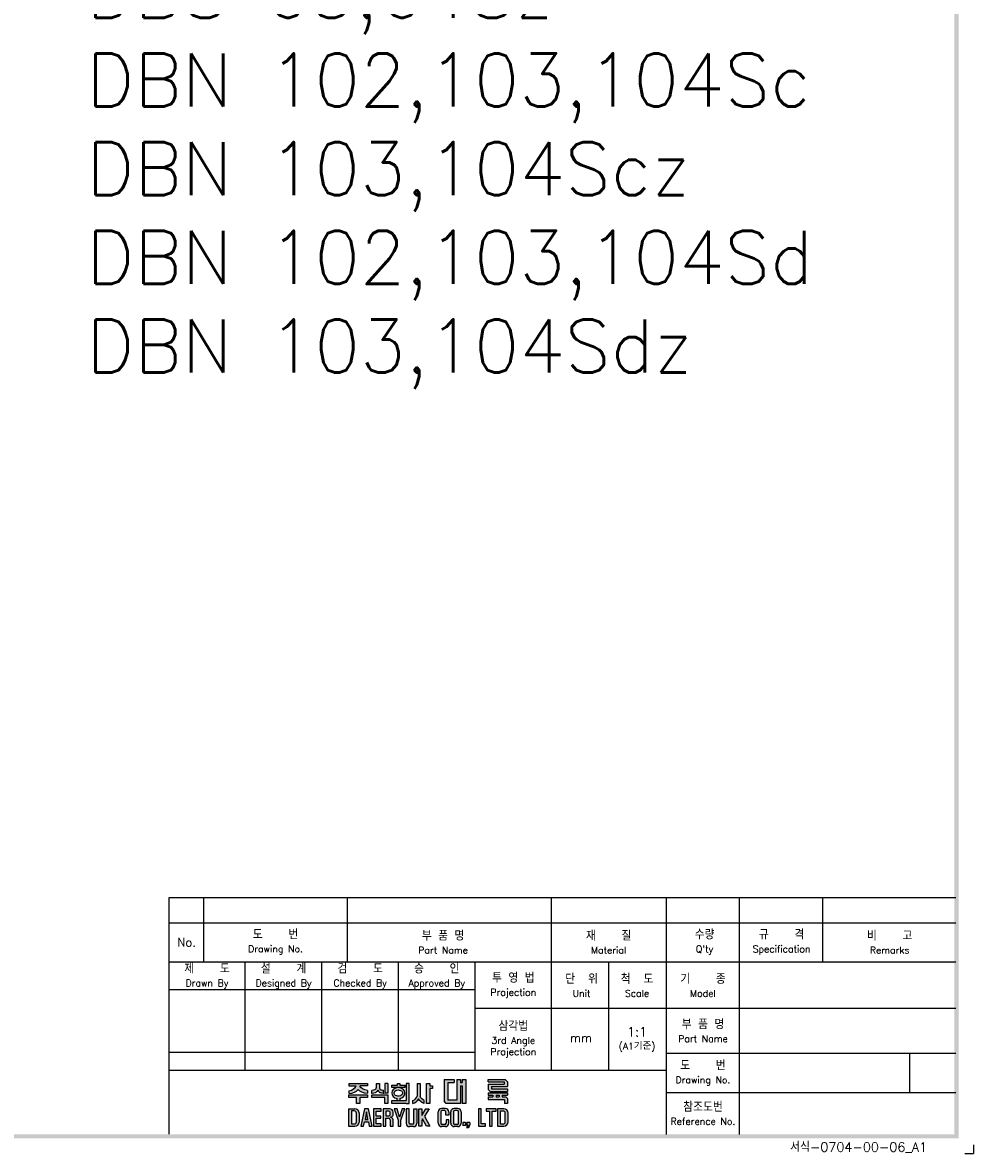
# Model space of a CAD drawing. Extents: x 2148 to 4036, y -907 to 1559.
# Tile 12 of 19: x 3589 to 4036, y 397 to 929. Entities that reach past the tile are written whole.
import ezdxf

# ---------------------------------------------------------------- set-up
doc = ezdxf.new("R2010")
doc.units = 0
doc.header["$LTSCALE"] = 3
doc.header["$MEASUREMENT"] = 0
for name, color, linetype in [('di', 3, 'CONTINUOUS'), ('DIM', 3, 'CONTINUOUS'), ('dimtaxt', 3, 'CONTINUOUS'), ('dwg', 7, 'CONTINUOUS')]:
    doc.layers.add(name, color=color, linetype=linetype)
doc.styles.get("Standard").update_dxf_attribs({"font": 'romans.shx', "height": 3, "bigfont": 'ghs.shx'})

# ---------------------------------------------------------------- blocks, each defined once
blk = doc.blocks.new('도면서식 A1')
at = {"layer": 'di', "insert": (780.92, -2.61), "char_height": 2.2, "width": 38.8706, "attachment_point": 4}
blk.add_mtext('서식-0704-00-06_A1', dxfattribs=at)
blk = doc.blocks.new('대륙')
at = {"layer": 'dimtaxt'}
h = blk.add_hatch(color=256, dxfattribs=at)
edge = h.paths.add_edge_path()
edge.add_line((51.99, 12.18), (47.65, 12.18))
edge.add_line((47.65, 12.18), (47.65, 11.59))
edge.add_line((47.65, 11.59), (49.36, 11.59))
edge.add_ellipse((47.48, 11.55), major_axis=(1.89, 0.39), ratio=0.576936, start_angle=268.0794, end_angle=342.4305, ccw=False)
edge.add_line((47.64, 10.44), (47.64, 9.87))
edge.add_ellipse((47.59, 11.36), major_axis=(2.46, 0), ratio=0.608939, start_angle=-88.7913, end_angle=-24.3158)
edge.add_ellipse((52.06, 11.36), major_axis=(-2.46, 0), ratio=0.608939, start_angle=384.3158, end_angle=448.3061)
edge.add_line((51.99, 9.87), (51.99, 10.51))
edge.add_ellipse((52.11, 11.62), major_axis=(-1.91, 0.31), ratio=0.577613, start_angle=17.5125, end_angle=91.8636, ccw=False)
edge.add_line((50.24, 11.59), (51.99, 11.59))
edge.add_line((51.99, 11.59), (51.99, 12.18))
h.paths.add_polyline_path([(52, 9.48), (47.64, 9.48), (47.64, 8.87), (49.46, 8.87), (49.46, 7.49), (50.19, 7.49), (50.19, 8.88), (52, 8.88)])
edge = h.paths.add_edge_path()
edge.add_arc((55.25, 11.18), 0.45, 180, 220.7047, ccw=False)
edge.add_line((54.8, 11.18), (54.8, 12.18))
edge.add_line((54.8, 12.18), (54.06, 12.18))
edge.add_line((54.06, 12.18), (54.06, 11.18))
edge.add_arc((53.61, 11.18), 0.45, 319.2953, 360, ccw=False)
edge.add_spline(control_points=[(53.95, 10.89), (53.94, 10.88), (53.93, 10.87), (53.83, 10.76), (53.7, 10.68), (53.03, 10.51)], knot_values=[3.761053, 3.761053, 3.761053, 3.761053, 3.807132, 3.807132, 4.298097, 4.298097, 4.298097, 4.298097], degree=3, periodic=0)
edge.add_line((53.03, 10.51), (53.03, 9.85))
edge.add_spline(control_points=[(53.03, 9.85), (53.05, 9.85), (53.06, 9.85), (53.74, 9.96), (53.94, 10.08), (54.15, 10.22), (54.2, 10.3), (54.43, 10.6)], knot_values=[3.495949, 3.495949, 3.495949, 3.495949, 3.524444, 3.524444, 4.06832, 4.06832, 4.379503, 4.379503, 4.379503, 4.379503], degree=3, periodic=0)
edge.add_spline(control_points=[(54.43, 10.6), (54.65, 10.3), (54.71, 10.22), (54.92, 10.08), (55.12, 9.96), (55.75, 9.88), (55.78, 9.87), (55.8, 9.86)], knot_values=[3.495949, 3.495949, 3.495949, 3.495949, 3.807132, 3.807132, 4.351008, 4.351008, 4.402945, 4.402945, 4.402945, 4.402945], degree=3, periodic=0)
edge.add_line((55.8, 9.86), (55.8, 10.59))
edge.add_spline(control_points=[(55.8, 10.59), (55.78, 10.59), (55.76, 10.6), (55.19, 10.66), (55.03, 10.75), (54.92, 10.87), (54.91, 10.88), (54.91, 10.89)], knot_values=[3.761053, 3.761053, 3.761053, 3.761053, 3.81299, 3.81299, 4.356866, 4.356866, 4.402945, 4.402945, 4.402945, 4.402945], degree=3, periodic=0)
h.paths.add_polyline_path([(56.82, 9.48), (53.03, 9.48), (53.03, 8.87), (56.1, 8.87), (56.1, 7.49), (56.82, 7.49)])
h.paths.add_polyline_path([(56.82, 12.19), (56.1, 12.19), (56.1, 9.87), (56.82, 9.87)])
h.paths.add_polyline_path([(60.76, 11.76), (59.58, 11.76), (59.58, 12.19), (59.05, 12.19), (59.05, 11.76), (57.74, 11.76), (57.74, 11.21), (60.76, 11.21)])
edge = h.paths.add_edge_path()
edge.add_ellipse((59.26, 9.92), major_axis=(-1.56, 0), ratio=0.830145, start_angle=101.7462, end_angle=265.4383)
edge.add_line((59.38, 11.21), (59.13, 11.21))
edge.add_ellipse((59.26, 9.92), major_axis=(1.56, 0), ratio=0.830145, start_angle=94.5617, end_angle=259.6787)
edge.add_line((58.98, 8.65), (58.98, 8.2))
edge.add_line((58.98, 8.2), (59.58, 8.2))
edge.add_line((59.58, 8.2), (59.58, 8.65))
edge = h.paths.add_edge_path(flags=16)
edge.add_spline(control_points=[(60.26, 9.92), (60.26, 10.03), (60.22, 10.15), (60.06, 10.37), (59.93, 10.48), (59.59, 10.63), (59.39, 10.66), (58.99, 10.64), (58.8, 10.59), (58.5, 10.41), (58.39, 10.3), (58.27, 10.07), (58.25, 9.96), (58.28, 9.73), (58.34, 9.62), (58.54, 9.4), (58.69, 9.3), (59.06, 9.19), (59.26, 9.17), (59.65, 9.23), (59.83, 9.31), (60.09, 9.5), (60.18, 9.62), (60.25, 9.8), (60.26, 9.86), (60.26, 9.92)], knot_values=[0, 0, 0, 0, 0.543876, 0.543876, 1.087752, 1.087752, 1.631628, 1.631628, 2.175504, 2.175504, 2.71938, 2.71938, 3.263256, 3.263256, 3.807132, 3.807132, 4.351008, 4.351008, 4.894884, 4.894884, 5.43876, 5.43876, 5.982636, 5.982636, 6.283185, 6.283185, 6.283185, 6.283185], degree=3, periodic=0)
for points in [[(61.83, 12.19), (61.11, 12.19), (61.11, 8.2), (57.74, 8.2), (57.74, 7.47), (61.11, 7.47), (61.83, 7.47)], [(70.89, 12.38), (72.38, 12.38), (72.38, 13.12), (70.01, 13.12), (70.01, 8), (70.53, 7.49), (73.84, 7.49), (73.84, 11.66), (74.29, 11.66), (74.29, 7.49), (75.14, 7.49), (75.14, 13.12), (74.29, 13.12), (74.29, 12.42), (73.84, 12.42), (73.84, 13.12), (73.01, 13.12), (73.01, 8.23), (70.89, 8.23)]]:
    blk.add_hatch(color=256, dxfattribs=at).paths.add_polyline_path(points)
h = blk.add_hatch(color=256, dxfattribs=at)
edge = h.paths.add_edge_path()
edge.add_line((64.41, 12.18), (63.7, 12.18))
edge.add_line((63.7, 12.18), (63.7, 9.23))
edge.add_ellipse((62.86, 9.12), major_axis=(0.66, 0.841), ratio=0.672815, start_angle=218.7862, end_angle=304.0863, ccw=False)
edge.add_line((62.7, 8.19), (62.7, 7.51))
edge.add_ellipse((63.11, 8.54), major_axis=(0.964, 0.919), ratio=0.540942, start_angle=220.7961, end_angle=301.7505)
edge.add_ellipse((64.93, 8.53), major_axis=(-0.866, 0.919), ratio=0.569913, start_angle=58.7442, end_angle=145.288)
edge.add_line((65.35, 7.49), (65.35, 8.17))
edge.add_ellipse((65.18, 9.26), major_axis=(-0.67, 1.07), ratio=0.576723, start_angle=74.3826, end_angle=142.9847, ccw=False)
edge.add_line((64.41, 9.18), (64.41, 12.18))
h.paths.add_polyline_path([(66.65, 10.99), (67.26, 10.99), (67.26, 11.63), (66.64, 11.63), (66.64, 12.18), (65.92, 12.18), (65.92, 7.49), (66.65, 7.49)])
h = blk.add_hatch(color=256, dxfattribs=at)
h.paths.add_polyline_path([(84.17, 12.56), (84.17, 11.99), (80.38, 11.99), (80.38, 10.74), (80.81, 10.32), (84.92, 10.32), (84.92, 10.92), (81.19, 10.92), (81.19, 11.44), (84.92, 11.44), (84.92, 12.6), (84.39, 13.12), (80.36, 13.12), (80.36, 12.56)])
h.paths.add_polyline_path([(83.7, 9.41), (84.92, 9.41), (84.92, 9.97), (80.36, 9.97), (80.36, 9.41), (81.48, 9.41), (81.48, 9.04), (80.35, 9.04), (80.35, 8.42), (84.18, 8.42), (84.18, 7.49), (84.92, 7.49), (84.92, 8.64), (84.52, 9.04), (83.7, 9.04)])
h.paths.add_polyline_path([(83, 9.41), (82.23, 9.41), (82.23, 9.04), (83, 9.04)], flags=17)
h = blk.add_hatch(color=256, dxfattribs=at)
h.paths.add_polyline_path([(47.58, 6.25), (47.58, 2.12), (49.06, 2.12, 0.414214), (50.06, 3.12), (50.06, 5.25, 0.414214), (49.06, 6.25)])
h.paths.add_polyline_path([(48.9, 5.73, -0.414214), (49.4, 5.23), (49.4, 3.16, -0.414214), (48.9, 2.66), (48.23, 2.66), (48.23, 5.73)], flags=16)
h.paths.add_polyline_path([(50.42, 2.11), (51.1, 2.11), (51.31, 3.17), (52.21, 3.17), (52.42, 2.11), (53.1, 2.11), (52.25, 6.23), (51.27, 6.23)])
h.paths.add_polyline_path([(51.77, 5.49), (52.09, 3.74), (51.43, 3.74)], flags=16)
h.paths.add_polyline_path([(53.4, 2.11), (55.25, 2.11), (55.25, 2.66), (54.07, 2.66), (54.07, 3.99), (55.15, 3.99), (55.15, 4.52), (54.06, 4.52), (54.06, 5.7), (55.21, 5.7), (55.21, 6.25), (53.4, 6.25)])
h.paths.add_polyline_path([(55.67, 2.12), (56.33, 2.12), (56.33, 4.05), (56.93, 4.05, -0.414214), (57.33, 3.65), (57.33, 2.12), (58.02, 2.12), (58.02, 3.65, 0.276846), (57.45, 4.24, 0.25864), (58.02, 4.77), (58.02, 5.43, 0.414214), (57.22, 6.23), (55.67, 6.23)])
h.paths.add_polyline_path([(56.33, 5.71), (57.04, 5.71, -0.414214), (57.34, 5.41), (57.34, 4.86, -0.414214), (57.04, 4.56), (56.33, 4.56)], flags=16)
h.paths.add_polyline_path([(59.2, 3.57), (59.2, 2.11), (59.85, 2.11), (59.85, 3.58), (60.8, 6.24), (60.13, 6.24), (59.53, 4.27), (58.97, 6.24), (58.28, 6.24)])
h.paths.add_polyline_path([(61.13, 2.78, 0.414214), (61.88, 2.03), (62.85, 2.03, 0.414214), (63.6, 2.78), (63.6, 6.24), (62.93, 6.24), (62.93, 2.84, -0.414214), (62.68, 2.59), (62.07, 2.59, -0.414214), (61.82, 2.84), (61.82, 6.24), (61.13, 6.24)])
h.paths.add_polyline_path([(64.11, 2.12), (64.77, 2.12), (64.77, 3.42), (64.98, 3.87), (65.9, 2.12), (66.68, 2.12), (65.38, 4.46), (66.48, 6.23), (65.69, 6.23), (64.76, 4.66), (64.76, 6.23), (64.11, 6.23)])
h.paths.add_polyline_path([(68.62, 2.84, 0.414214), (69.42, 2.04), (70.32, 2.04, 0.414214), (71.12, 2.84), (71.12, 3.62), (70.47, 3.62), (70.47, 2.85, -0.414214), (70.17, 2.55), (69.58, 2.55, -0.414214), (69.28, 2.85), (69.28, 5.49, -0.414214), (69.58, 5.79), (70.16, 5.79, -0.414214), (70.46, 5.49), (70.46, 4.76), (71.12, 4.76), (71.12, 5.52, 0.414214), (70.32, 6.32), (69.42, 6.32, 0.414214), (68.62, 5.52)])
h.paths.add_polyline_path([(71.57, 2.84, 0.414214), (72.37, 2.04), (73.25, 2.04, 0.414214), (74.05, 2.84), (74.05, 5.52, 0.414214), (73.25, 6.32), (72.37, 6.32, 0.414214), (71.57, 5.52)])
h.paths.add_polyline_path([(72.23, 5.5, -0.414214), (72.53, 5.8), (73.09, 5.8, -0.414214), (73.39, 5.5), (73.39, 2.85, -0.414214), (73.09, 2.55), (72.53, 2.55, -0.414214), (72.23, 2.85)], flags=16)
h.paths.add_polyline_path([(74.42, 2.34), (75.05, 2.34), (75.05, 2.98), (74.42, 2.98)])
h.paths.add_polyline_path([(75.76, 2.34, -0.316213), (75.39, 2.07), (75.39, 1.77, 0.409412), (76.08, 2.47), (76.08, 2.98), (75.39, 2.98), (75.39, 2.34)])
h.paths.add_polyline_path([(78.08, 2.12), (79.79, 2.12), (79.79, 2.67), (78.75, 2.67), (78.75, 6.24), (78.08, 6.24)])
h.paths.add_polyline_path([(80.68, 2.12), (81.35, 2.12), (81.35, 5.7), (82.27, 5.7), (82.27, 6.24), (79.92, 6.24), (79.92, 5.7), (80.68, 5.7)])
h.paths.add_polyline_path([(82.59, 2.13), (84.07, 2.13, 0.414214), (85.07, 3.13), (85.07, 5.24, 0.414214), (84.07, 6.24), (82.59, 6.24)])
h.paths.add_polyline_path([(83.24, 5.73), (83.9, 5.73, -0.414214), (84.4, 5.23), (84.4, 3.15, -0.414214), (83.9, 2.65), (83.24, 2.65)], flags=16)
for p, q in [((47.65, 12.18), (51.99, 12.18)), ((47.65, 12.18), (47.65, 11.59)), ((47.65, 11.59), (49.36, 11.59)), ((51.99, 11.59), (50.24, 11.59)), ((51.99, 12.18), (51.99, 11.59)), ((54.06, 12.18), (54.8, 12.18)), ((54.06, 12.18), (54.06, 11.18)), ((54.8, 12.18), (54.8, 11.18)), ((56.82, 12.19), (56.1, 12.19)), ((56.1, 12.19), (56.1, 9.87)), ((56.82, 12.19), (56.82, 9.87)), ((57.74, 11.76), (59.05, 11.76)), ((57.74, 11.21), (57.74, 11.76)), ((60.76, 11.21), (57.74, 11.21)), ((59.05, 11.76), (59.05, 12.19)), ((59.05, 12.19), (59.58, 12.19)), ((59.58, 12.19), (59.58, 11.76)), ((59.58, 11.76), (60.76, 11.76)), ((60.76, 11.76), (60.76, 11.21)), ((61.11, 12.19), (61.11, 8.2)), ((61.83, 12.19), (61.11, 12.19)), ((61.83, 7.47), (61.83, 12.19)), ((63.7, 12.18), (64.41, 12.18)), ((63.7, 12.18), (63.7, 9.23)), ((64.41, 12.18), (64.41, 9.18)), ((65.92, 7.49), (65.92, 12.18)), ((65.92, 12.18), (66.64, 12.18)), ((66.64, 12.18), (66.64, 11.63)), ((66.64, 11.63), (67.26, 11.63)), ((66.65, 10.99), (66.65, 7.49)), ((67.26, 10.99), (66.65, 10.99)), ((67.26, 11.63), (67.26, 10.99)), ((70.01, 13.12), (70.01, 8)), ((70.01, 13.12), (72.38, 13.12)), ((70.89, 12.38), (70.89, 8.23)), ((70.89, 12.38), (72.38, 12.38)), ((72.38, 13.12), (72.38, 12.38)), ((73.01, 13.12), (73.01, 8.23)), ((73.01, 13.12), (73.84, 13.12)), ((73.84, 13.12), (73.84, 12.42)), ((73.84, 12.42), (74.29, 12.42)), ((73.84, 11.66), (73.84, 7.49)), ((73.84, 11.66), (74.29, 11.66)), ((74.29, 13.12), (75.14, 13.12)), ((74.29, 13.12), (74.29, 12.42)), ((74.29, 11.66), (74.29, 7.49)), ((75.14, 13.12), (75.14, 7.49)), ((80.36, 13.12), (84.39, 13.12)), ((80.36, 12.56), (80.36, 13.12)), ((80.36, 12.56), (84.17, 12.56)), ((80.38, 11.99), (84.17, 11.99)), ((80.38, 11.99), (80.38, 10.74)), ((80.81, 10.32), (80.38, 10.74)), ((81.19, 11.44), (84.92, 11.44)), ((81.19, 11.44), (81.19, 10.92)), ((81.19, 10.92), (84.92, 10.92)), ((84.17, 12.56), (84.17, 11.99)), ((84.92, 12.6), (84.39, 13.12)), ((84.92, 12.6), (84.92, 11.44)), ((84.92, 10.92), (84.92, 10.32)), ((47.64, 10.44), (47.64, 9.87)), ((47.64, 9.48), (52, 9.48)), ((47.64, 8.87), (47.64, 9.48)), ((49.46, 8.87), (47.64, 8.87)), ((49.46, 7.49), (49.46, 8.87)), ((50.19, 8.88), (50.19, 7.49)), ((52, 8.88), (50.19, 8.88)), ((51.99, 10.51), (51.99, 9.87)), ((52, 9.48), (52, 8.88)), ((53.03, 9.85), (53.03, 10.51)), ((53.03, 9.48), (56.82, 9.48)), ((53.03, 8.87), (53.03, 9.48)), ((56.1, 8.87), (53.03, 8.87)), ((55.8, 9.86), (55.8, 10.59)), ((56.82, 9.87), (56.1, 9.87)), ((56.1, 7.49), (56.1, 8.87)), ((56.82, 9.48), (56.82, 7.49)), ((57.74, 8.2), (61.11, 8.2)), ((57.74, 7.47), (57.74, 8.2)), ((58.98, 8.2), (58.98, 8.65)), ((59.58, 8.65), (59.58, 8.2)), ((62.7, 7.51), (62.7, 8.19)), ((65.35, 7.49), (65.35, 8.17)), ((70.53, 7.49), (70.01, 8)), ((73.01, 8.23), (70.89, 8.23)), ((80.35, 9.04), (81.48, 9.04)), ((80.35, 9.04), (80.35, 8.42)), ((80.35, 8.42), (84.18, 8.42)), ((80.36, 9.97), (84.92, 9.97)), ((80.36, 9.97), (80.36, 9.41)), ((80.36, 9.41), (81.48, 9.41)), ((80.81, 10.32), (84.92, 10.32)), ((81.48, 9.41), (81.48, 9.04)), ((82.23, 9.41), (83, 9.41)), ((82.23, 9.41), (82.23, 9.04)), ((82.23, 9.04), (83, 9.04)), ((83, 9.41), (83, 9.04)), ((83.7, 9.41), (84.92, 9.41)), ((83.7, 9.41), (83.7, 9.04)), ((83.7, 9.04), (84.52, 9.04)), ((84.18, 8.42), (84.18, 7.49)), ((84.92, 8.64), (84.52, 9.04)), ((84.92, 9.97), (84.92, 9.41)), ((84.92, 8.64), (84.92, 7.49)), ((47.58, 6.25), (47.58, 2.12)), ((47.58, 6.25), (49.06, 6.25)), ((48.23, 5.73), (48.23, 2.66)), ((48.9, 5.73), (48.23, 5.73)), ((50.19, 7.49), (49.46, 7.49)), ((51.27, 6.23), (50.42, 2.11)), ((52.25, 6.23), (51.27, 6.23)), ((51.77, 5.49), (51.43, 3.74)), ((52.09, 3.74), (51.77, 5.49)), ((53.1, 2.11), (52.25, 6.23)), ((55.21, 6.25), (53.4, 6.25)), ((53.4, 6.25), (53.4, 2.11)), ((54.06, 5.7), (55.21, 5.7)), ((54.06, 4.52), (54.06, 5.7)), ((55.21, 5.7), (55.21, 6.25)), ((55.67, 6.23), (55.67, 2.12)), ((57.22, 6.23), (55.67, 6.23)), ((56.82, 7.49), (56.1, 7.49)), ((56.33, 5.71), (56.33, 4.56)), ((57.04, 5.71), (56.33, 5.71)), ((57.34, 4.86), (57.34, 5.41)), ((61.11, 7.47), (57.74, 7.47)), ((58.02, 4.77), (58.02, 5.43)), ((58.97, 6.24), (58.28, 6.24)), ((58.28, 6.24), (59.2, 3.57)), ((59.53, 4.27), (58.97, 6.24)), ((60.13, 6.24), (59.53, 4.27)), ((59.85, 3.58), (60.8, 6.24)), ((60.8, 6.24), (60.13, 6.24)), ((61.11, 7.47), (61.83, 7.47)), ((61.13, 6.24), (61.13, 2.78)), ((61.82, 6.24), (61.13, 6.24)), ((61.82, 2.84), (61.82, 6.24)), ((62.93, 2.84), (62.93, 6.24)), ((62.93, 6.24), (63.6, 6.24)), ((63.6, 6.24), (63.6, 2.78)), ((64.11, 2.12), (64.11, 6.23)), ((64.11, 6.23), (64.76, 6.23)), ((64.76, 4.66), (65.69, 6.23)), ((64.76, 6.23), (64.76, 4.66)), ((66.48, 6.23), (65.38, 4.46)), ((65.69, 6.23), (66.48, 6.23)), ((66.65, 7.49), (65.92, 7.49)), ((68.62, 2.84), (68.62, 5.52)), ((69.28, 5.49), (69.28, 2.85)), ((70.32, 6.32), (69.42, 6.32)), ((70.16, 5.79), (69.58, 5.79)), ((70.46, 4.76), (70.46, 5.49)), ((73.84, 7.49), (70.53, 7.49)), ((71.12, 5.52), (71.12, 4.76)), ((71.57, 2.84), (71.57, 5.52)), ((72.23, 5.5), (72.23, 2.85)), ((73.25, 6.32), (72.37, 6.32)), ((73.09, 5.8), (72.53, 5.8)), ((73.39, 2.85), (73.39, 5.5)), ((74.05, 5.52), (74.05, 2.84)), ((75.14, 7.49), (74.29, 7.49)), ((78.08, 6.24), (78.08, 2.12)), ((78.75, 6.24), (78.08, 6.24)), ((78.75, 2.67), (78.75, 6.24)), ((82.27, 6.24), (79.92, 6.24)), ((79.92, 6.24), (79.92, 5.7)), ((79.92, 5.7), (80.68, 5.7)), ((80.68, 5.7), (80.68, 2.12)), ((81.35, 2.12), (81.35, 5.7)), ((81.35, 5.7), (82.27, 5.7)), ((82.27, 5.7), (82.27, 6.24)), ((82.59, 6.24), (82.59, 2.13)), ((84.07, 6.24), (82.59, 6.24)), ((83.24, 2.65), (83.24, 5.73)), ((83.24, 5.73), (83.9, 5.73)), ((84.92, 7.49), (84.18, 7.49)), ((48.23, 2.66), (48.9, 2.66)), ((49.4, 3.16), (49.4, 5.23)), ((50.06, 5.25), (50.06, 3.12)), ((51.1, 2.11), (51.31, 3.17)), ((51.31, 3.17), (52.21, 3.17)), ((51.43, 3.74), (52.09, 3.74)), ((52.21, 3.17), (52.42, 2.11)), ((55.15, 4.52), (54.06, 4.52)), ((54.07, 3.99), (55.15, 3.99)), ((54.07, 2.66), (54.07, 3.99)), ((55.25, 2.66), (54.07, 2.66)), ((55.15, 3.99), (55.15, 4.52)), ((55.25, 2.11), (55.25, 2.66)), ((56.33, 4.56), (57.04, 4.56)), ((56.33, 2.12), (56.33, 4.05)), ((56.33, 4.05), (56.93, 4.05)), ((57.33, 3.65), (57.33, 2.12)), ((58.02, 2.12), (58.02, 3.65)), ((59.2, 3.57), (59.2, 2.11)), ((59.85, 2.11), (59.85, 3.58)), ((64.98, 3.87), (64.77, 3.42)), ((64.77, 3.42), (64.77, 2.12)), ((65.9, 2.12), (64.98, 3.87)), ((65.38, 4.46), (66.68, 2.12)), ((71.12, 4.76), (70.46, 4.76)), ((70.47, 3.62), (70.47, 2.85)), ((71.12, 3.62), (70.47, 3.62)), ((71.12, 2.84), (71.12, 3.62)), ((74.42, 2.98), (74.42, 2.34)), ((75.05, 2.98), (74.42, 2.98)), ((75.05, 2.98), (75.05, 2.34)), ((75.39, 2.98), (75.39, 2.34)), ((76.08, 2.98), (75.39, 2.98)), ((76.08, 2.98), (76.08, 2.47)), ((79.79, 2.67), (78.75, 2.67)), ((79.79, 2.12), (79.79, 2.67)), ((84.4, 3.15), (84.4, 5.23)), ((85.07, 3.13), (85.07, 5.24)), ((47.58, 2.12), (49.06, 2.12)), ((50.42, 2.11), (51.1, 2.11)), ((52.42, 2.11), (53.1, 2.11)), ((53.4, 2.11), (55.25, 2.11)), ((55.67, 2.12), (56.33, 2.12)), ((57.33, 2.12), (58.02, 2.12)), ((59.2, 2.11), (59.85, 2.11)), ((62.85, 2.03), (61.88, 2.03)), ((62.68, 2.59), (62.07, 2.59)), ((64.77, 2.12), (64.11, 2.12)), ((66.68, 2.12), (65.9, 2.12)), ((70.32, 2.04), (69.42, 2.04)), ((70.17, 2.55), (69.58, 2.55)), ((73.25, 2.04), (72.37, 2.04)), ((73.09, 2.55), (72.53, 2.55)), ((75.05, 2.34), (74.42, 2.34)), ((75.76, 2.34), (75.39, 2.34)), ((75.39, 2.07), (75.39, 1.77)), ((78.08, 2.12), (79.79, 2.12)), ((80.68, 2.12), (81.35, 2.12)), ((82.59, 2.13), (84.07, 2.13)), ((83.9, 2.65), (83.24, 2.65))]:
    blk.add_line(p, q, dxfattribs=at)
for centre, radius, start, end in [((53.61, 11.18), 0.45, 319.2953, 360), ((55.25, 11.18), 0.45, 180, 220.7047), ((48.9, 5.23), 0.5, 0, 90), ((49.06, 5.25), 1, 0, 90), ((57.22, 4.85), 0.8, 270, 270), ((57.04, 5.41), 0.3, 0, 90), ((57.22, 5.43), 0.8, 0, 90), ((69.42, 5.52), 0.8, 90, 180), ((69.58, 5.49), 0.3, 90, 180), ((70.16, 5.49), 0.3, 0, 90), ((70.32, 5.52), 0.8, 0, 90), ((72.37, 5.52), 0.8, 90, 180), ((72.53, 5.5), 0.3, 90, 180), ((73.09, 5.5), 0.3, 0, 90), ((73.25, 5.52), 0.8, 0, 90), ((83.9, 5.23), 0.5, 0, 90), ((84.07, 5.24), 1, 0, 90), ((48.9, 3.16), 0.5, 270, 0), ((49.06, 3.12), 1, 270, 0), ((56.93, 3.65), 0.4, 0, 90), ((57.04, 4.86), 0.3, 270, 0), ((57.26, 5.02), 0.8, 283.6828, 341.6876), ((57.24, 3.47), 0.8, 12.921, 74.819), ((61.88, 2.78), 0.75, 180, 270), ((62.07, 2.84), 0.25, 180, 270), ((62.68, 2.84), 0.25, 270, 0), ((62.85, 2.78), 0.75, 270, 0), ((69.42, 2.84), 0.8, 180, 270), ((69.58, 2.85), 0.3, 180, 270), ((70.17, 2.85), 0.3, 270, 0), ((70.32, 2.84), 0.8, 270, 0), ((72.37, 2.84), 0.8, 180, 270), ((72.53, 2.85), 0.3, 180, 270), ((73.09, 2.85), 0.3, 270, 0), ((73.25, 2.84), 0.8, 270, 0), ((83.9, 3.15), 0.5, 270, 0), ((84.07, 3.13), 1, 270, 0), ((75.38, 2.47), 0.7, 270.9408, 0), ((75.38, 2.47), 0.4, 271.6466, 341.8371)]:
    blk.add_arc(centre, radius, start, end, dxfattribs=at)
for centre, major_axis, ratio, start_param, end_param in [((47.48, 11.55), (1.89, 0.39), 0.576936, 4.678869, 5.97654), ((47.59, 11.36), (-2.46, 0), 0.608939, 1.591893, 2.717202), ((59.26, 9.92), (1.56, 0), 0.830145, 1.650413, 4.532248), ((59.26, 9.92), (-1.56, 0), 0.830145, 1.775806, 4.632772), ((62.86, 9.12), (0.66, 0.841), 0.672815, 3.81854, 5.307307), ((63.11, 8.54), (0.964, 0.919), 0.540942, 3.853619, 5.26654)]:
    blk.add_ellipse(centre, major_axis=major_axis, ratio=ratio, start_param=start_param, end_param=end_param, dxfattribs=at)
at = {"layer": 'dimtaxt', "extrusion": (0, 0, -1)}
for centre, major_axis, ratio, start_param, end_param in [((52.06, 11.36), (-2.46, 0), 0.608939, -1.541231, -0.42439), ((52.11, 11.62), (-1.91, 0.31), 0.577613, 4.679864, 5.977535), ((64.93, 8.53), (-0.866, 0.919), 0.569913, 3.747431, 5.257905), ((65.18, 9.26), (-0.67, 1.07), 0.576723, 3.787632, 4.984965)]:
    blk.add_ellipse(centre, major_axis=major_axis, ratio=ratio, start_param=start_param, end_param=end_param, dxfattribs=at)
at = {"layer": 'dimtaxt'}
for points, knots in [([(53.95, 10.89), (53.94, 10.88), (53.93, 10.87), (53.83, 10.76), (53.7, 10.68), (53.03, 10.51)], [3.7610527, 3.7610527, 3.7610527, 3.7610527, 3.8071317, 3.8071317, 4.2980967, 4.2980967, 4.2980967, 4.2980967]), ([(54.91, 10.89), (54.91, 10.88), (54.92, 10.87), (55.03, 10.75), (55.19, 10.66), (55.76, 10.6), (55.78, 10.59), (55.8, 10.59)], [3.7610527, 3.7610527, 3.7610527, 3.7610527, 3.8071317, 3.8071317, 4.3510077, 4.3510077, 4.4029453, 4.4029453, 4.4029453, 4.4029453]), ([(60.26, 9.92), (60.26, 10.03), (60.22, 10.15), (60.06, 10.37), (59.93, 10.48), (59.59, 10.63), (59.39, 10.66), (58.99, 10.64), (58.8, 10.59), (58.5, 10.41), (58.39, 10.3), (58.27, 10.07), (58.25, 9.96), (58.28, 9.73), (58.34, 9.62), (58.54, 9.4), (58.69, 9.3), (59.06, 9.19), (59.26, 9.17), (59.65, 9.23), (59.83, 9.31), (60.09, 9.5), (60.18, 9.62), (60.25, 9.8), (60.26, 9.86), (60.26, 9.92)], [0, 0, 0, 0, 0.543876, 0.543876, 1.087752, 1.087752, 1.631628, 1.631628, 2.175504, 2.175504, 2.71938, 2.71938, 3.263256, 3.263256, 3.807132, 3.807132, 4.351008, 4.351008, 4.894884, 4.894884, 5.43876, 5.43876, 5.982636, 5.982636, 6.283185, 6.283185, 6.283185, 6.283185]), ([(54.43, 10.6), (54.2, 10.3), (54.15, 10.22), (53.94, 10.08), (53.74, 9.96), (53.06, 9.85), (53.05, 9.85), (53.03, 9.85)], [3.4959493, 3.4959493, 3.4959493, 3.4959493, 3.8071317, 3.8071317, 4.3510077, 4.3510077, 4.3795026, 4.3795026, 4.3795026, 4.3795026]), ([(54.43, 10.6), (54.65, 10.3), (54.71, 10.22), (54.92, 10.08), (55.12, 9.96), (55.75, 9.88), (55.78, 9.87), (55.8, 9.86)], [3.4959493, 3.4959493, 3.4959493, 3.4959493, 3.8071317, 3.8071317, 4.3510077, 4.3510077, 4.4029453, 4.4029453, 4.4029453, 4.4029453])]:
    blk.add_open_spline(points, degree=3, knots=knots, dxfattribs=at)

msp = doc.modelspace()

# ---------------------------------------------------------------- linework, layer by layer
at = {"layer": 'di'}
for p in [(4035.61, 401.208), (4031.61, 397.208)]:
    msp.add_line(p, (4035.61, 397.208), dxfattribs=at)
at = {"layer": 'dimtaxt'}
for p, q in [((4027.281, 517.416), (3657.281, 517.416)), ((3657.281, 517.416), (3657.281, 406.208)), ((3673.726, 487.377), (3673.726, 517.377)), ((3741.281, 487.416), (3741.281, 517.416)), ((3837.281, 487.416), (3837.281, 517.416)), ((3891.281, 487.416), (3891.281, 517.416)), ((3925.663, 487.416), (3925.663, 517.416)), ((3964.745, 487.416), (3964.745, 517.416)), ((4027.281, 505.416), (3657.281, 505.416)), ((3693.281, 436.171), (3693.281, 487.084)), ((3729.281, 436.171), (3729.281, 487.084)), ((3765.281, 436.171), (3765.281, 487.084)), ((3801.281, 436.171), (3801.281, 487.084)), ((3837.281, 436.171), (3837.281, 487.084)), ((3864.281, 436.171), (3864.281, 487.084)), ((3891.281, 406.135), (3891.281, 487.084)), ((3925.663, 406.135), (3925.663, 487.084)), ((3801.281, 474.033), (3657.364, 474.033)), ((4027.281, 465.358), (3801.281, 465.358)), ((3801.281, 444.62), (3657.408, 444.62)), ((4027.281, 444.142), (3891.281, 444.142)), ((4005.663, 425.664), (4005.663, 444.142)), ((3891.281, 436.171), (3657.281, 436.171)), ((4027.281, 425.664), (3891.281, 425.664))]:
    msp.add_line(p, q, dxfattribs=at)
at = {"layer": 'dwg'}
msp.add_line((4027.281, 487.084), (3657.281, 487.084), dxfattribs=at)
for points in [[(4028.61, 1552.208), (4026.61, 1550.208), (4028.61, 404.208), (4026.61, 406.208)], [(3657.61, 487.384), (3657.61, 486.784), (4026.781, 487.384), (4026.781, 486.784)], [(4028.61, 404.208), (4026.61, 406.208), (2396.61, 404.208), (2398.61, 406.208)]]:
    msp.add_trace(points, dxfattribs=at)

# ---------------------------------------------------------------- block references
at = {"layer": 'di', "xscale": 2, "yscale": 2, "zscale": 2}
msp.add_blockref('대륙', (3646.712, 405.711), dxfattribs=at)
at = {"layer": 'dwg', "xscale": 2, "yscale": 2, "zscale": 2}
msp.add_blockref('도면서식 A1', (2387.61, 405.208), dxfattribs=at)

# ---------------------------------------------------------------- texts
at = {"layer": 'di', "attachment_point": 5}
for s, insert, char_height, width in [('{\\H1.1x;도    번\\P\\H0.72727x;Drawing No.}', (3707.503, 496.482), 4, 67.55507), ('{\\H1.1x;부 품 명\\P\\H0.72727x;Part Name}', (3786.281, 496.416), 4, 90), ('{\\H1.1x;재    질\\P\\H0.72727x;Material}', (3864.124, 496.416), 4, 55.08198), ("{\\H1.1x;수량\\P\\H0.72727x;Q'ty}", (3909.223, 496.416), 4, 18.91802), ('{\\H1.1x;규    격\\P\\H0.72727x;Specification}', (3945.433, 496.416), 4, 54), ('{\\H1.1x;비    고\\P\\H0.72727x;Remarks}', (3996.233, 496.416), 4, 78), ('No.', (3665.668, 496.482), 4, 16.11621), ('{\\H1.1x;제    도\\P\\H0.72727x;Drawn By}', (3675.281, 480.409), 4, 36), ('{\\H1.1x;설    계}\\P{\\H0.8x;Designed By}', (3711.281, 480.409), 4, 36), ('{\\H1.1x;검    도\\P\\H0.72727x;Checked By}', (3747.281, 480.409), 4, 36), ('승    인\\P{\\H0.72727x;Approved By}', (3783.281, 480.409), 4.4, 36), ('투 영 법\\P{\\H0.72727x;Projection}', (3819.281, 476.071), 4.4, 36), ('{\\H1.1x;단  위}\\P{\\H0.8x;Unit}', (3851.398, 476.071), 4, 32), ('{\\H1.1x;척  도\\P\\H0.72727x;Scale}', (3877.478, 476.071), 4, 32), ('기    종\\P{\\H0.72727x;Model}', (3908.472, 476.071), 4.4, 34.38248), ('{\\H1.1x;삼각법\\H0.45455x;\\P\\H1.6x;3rd Angle\\PProjection}', (3819.281, 450.764), 4, 36), ('부 품 명\\P{\\H0.72727x;Part Name}', (3908.472, 454.75), 4.4, 34.38248), ('도    번\\P{\\H0.72727x;Drawing No.}', (3908.472, 434.903), 4.4, 34.38248), ('참조도번\\P{\\H0.72727x;Reference No.}', (3908.472, 415.936), 4.4, 34.38248)]:
    msp.add_mtext(s, dxfattribs=dict(at, insert=insert, char_height=char_height, width=width))
at = {"layer": 'DIM', "insert": (3618.587, 1331.041), "char_height": 25, "width": 782.77285, "attachment_point": 1}
msp.add_mtext('\\pt325;{\\Fromans,hgs|c129;DBS 32,33,34S\\PDBS 33,34Sz\\P\\ptz;DBN 52,53,54S\\PDBN 53,54Sz\\PDBS 52,53,54S\\PDBS 53,54Sz\\PDBN 62,63,64S\\PDBN 63,64Sz\\PDBS 62,63,64S\\PDBS 63,64Sz\\PDBN 102,103,104Sc\\PDBN 103,104Scz\\PDBN 102,103,104Sd\\PDBN 103,104Sdz}', dxfattribs=at)
at = {"layer": 'dimtaxt'}
msp.add_text('mm', height=4, dxfattribs=at).set_placement((3845.955, 449.484))
at = {"layer": 'dimtaxt', "insert": (3877.478, 450.764), "char_height": 4.4, "width": 32, "attachment_point": 5}
msp.add_mtext('1:1\\P{\\H0.72727x;(A1기준)}', dxfattribs=at)

doc.saveas('drawing.dxf')
